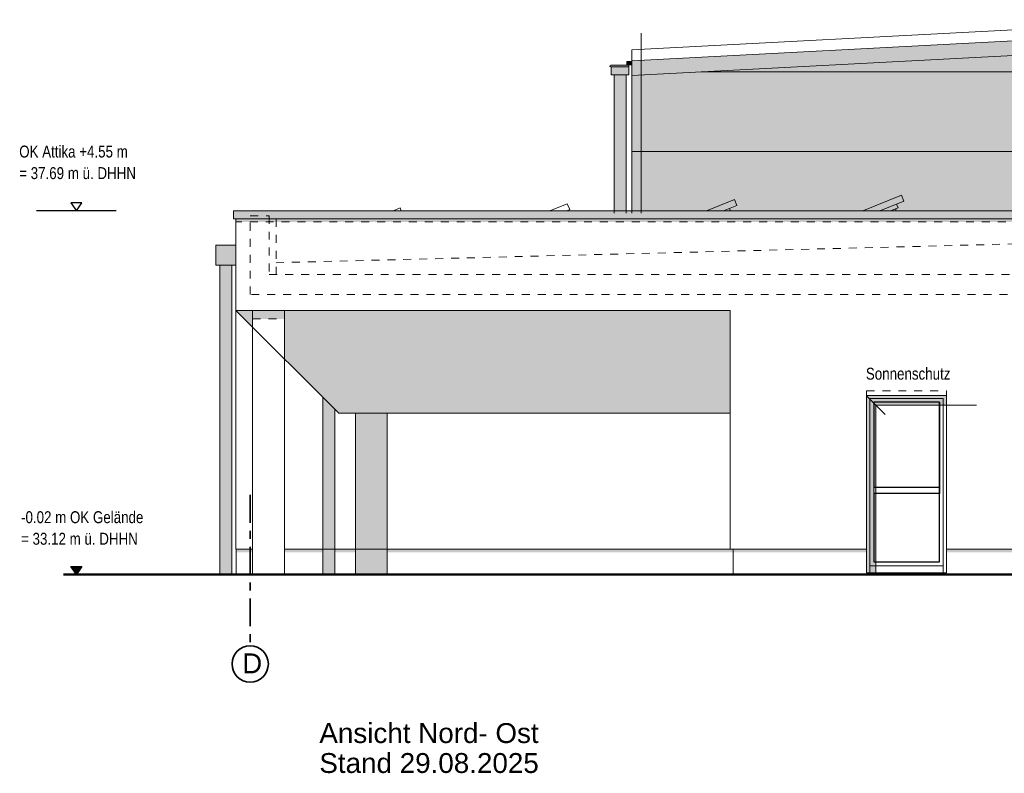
# Model space of a CAD drawing. Header units: metres. Extents: x 1169 to 1496, y -112 to 50.
# Tile 206 of 256: x 1385 to 1397, y 40 to 50. Entities that reach past the tile are written whole.
import ezdxf

# ---------------------------------------------------------------- set-up
doc = ezdxf.new("R2010")
doc.units = ezdxf.units.M
doc.header["$XCLIPFRAME"] = 2
for name, pattern in [('AUSGEZOGEN', [0]), ('PUNKT2_S9', [0.0015, 0, -0.0015]), ('STRICHPUNKT2_S5', [0.5, 0.35, -0.05, 0.05, -0.05]), ('VERDECKT2_S2', [0.15, 0.1, -0.05])]:
    doc.linetypes.add(name, pattern=pattern)
for name, color, linetype, lineweight in [('XR$2$Achsen', 4, 'AUSGEZOGEN', 13), ('XR$2$Allgemein', 4, 'AUSGEZOGEN', 13), ('XR$2$Ansicht', 1, 'AUSGEZOGEN', 50), ('XR$2$Beschriften', 4, 'AUSGEZOGEN', 13), ('XR$2$Filling', 4, 'AUSGEZOGEN', 13), ('XR$2$Maßlinie 1_50', 7, 'AUSGEZOGEN', 25), ('XR$2$STANDARD_1', 7, 'AUSGEZOGEN', 25), ('XR$2$Text 1_100', 3, 'AUSGEZOGEN', 18), ('XR$2$Türen', 3, 'AUSGEZOGEN', 18), ('XR$2$Wand', 1, 'AUSGEZOGEN', 50), ('XR$2$Wegeflächen', 4, 'AUSGEZOGEN', 13), ('XR$3$Design', 4, 'AUSGEZOGEN', 13), ('XR$3$Filling', 4, 'AUSGEZOGEN', 13), ('XR$3$Muster', 4, 'AUSGEZOGEN', 13), ('XR$3$STANDARD_1', 7, 'AUSGEZOGEN', 25), ('XR$4$Ansicht', 1, 'AUSGEZOGEN', 50), ('XR$4$Muster', 4, 'AUSGEZOGEN', 13), ('XR$4$STANDARD_1', 7, 'AUSGEZOGEN', 25)]:
    doc.layers.add(name, color=color, linetype=linetype, lineweight=lineweight)
doc.styles.add('ARIAL', font='arial.ttf')
picture_1 = doc.add_image_def('image1.tif', size_in_pixel=(512, 512))

# ---------------------------------------------------------------- blocks, each defined once
blk = doc.blocks.new('NSY145')
at = {"color": 0, "linetype": 'ByBlock', "lineweight": -2}
for p, q in [((-0.035, 0.05), (0, 0.05)), ((0, 0), (-0.035, 0.05)), ((0.0302, 0.0475), (-0.0302, 0.0475)), ((-0.0302, 0.0475), (0, 0.0044)), ((-0.0254, 0.045), (0, 0.045)), ((0, 0.0087), (-0.0254, 0.045)), ((0.0206, 0.0425), (-0.0206, 0.0425)), ((-0.0206, 0.0425), (0, 0.0131)), ((-0.0159, 0.04), (0, 0.04)), ((0, 0.0174), (-0.0159, 0.04)), ((0.011, 0.0375), (-0.011, 0.0375)), ((-0.011, 0.0375), (0, 0.0218)), ((-0.0063, 0.035), (0, 0.035)), ((0, 0.0261), (-0.0063, 0.035)), ((0.0014, 0.0325), (-0.0014, 0.0325)), ((-0.0014, 0.0325), (0, 0.0305)), ((0, 0.05), (0.035, 0.05)), ((0.035, 0.05), (0, 0)), ((0, 0.0044), (0.0302, 0.0475)), ((0, 0.045), (0.0254, 0.045)), ((0.0254, 0.045), (0, 0.0087)), ((0, 0.0131), (0.0206, 0.0425)), ((0, 0.04), (0.0159, 0.04)), ((0.0159, 0.04), (0, 0.0174)), ((0, 0.0218), (0.011, 0.0375)), ((0, 0.035), (0.0063, 0.035)), ((0.0063, 0.035), (0, 0.0261)), ((0, 0.0305), (0.0014, 0.0325))]:
    blk.add_line(p, q, dxfattribs=at)
blk = doc.blocks.new('NSY144')
at = {"color": 0, "linetype": 'ByBlock', "lineweight": -2}
for p, q in [((0.035, 0.05), (-0.035, 0.05)), ((-0.035, 0.05), (0, 0)), ((0, 0), (0.035, 0.05))]:
    blk.add_line(p, q, dxfattribs=at)

msp = doc.modelspace()

# ---------------------------------------------------------------- hatches: boundary and pattern name
at = {"layer": 'XR$3$Filling', "linetype": 'AUSGEZOGEN', "lineweight": 13, "transparency": 33554687}
h = msp.add_hatch(dxfattribs=at)
h.set_pattern_fill('MUSTER', color=52, scale=0.075, angle=90, style=0, pattern_type=2)
h.set_pattern_definition([(90, (-0.15, 0.15), (-0.075, 0.075), [0.075, -0.075]), (180, (-0.15, 0.15), (-0.075, -0.075), [0.075, -0.075])])
h.paths.add_polyline_path([(1399.5888, 49.4651), (1392.3188, 49.0856), (1392.3188, 47.3538), (1406.8588, 47.3837), (1406.8588, 49.0856)], flags=0)
msp.add_hatch(color=250, dxfattribs=at).paths.add_polyline_path([(1387.3438, 47.2436), (1407.8188, 47.2438), (1407.8188, 47.2838), (1387.3438, 47.2836)])
at = {"layer": 'XR$3$Muster', "linetype": 'AUSGEZOGEN', "lineweight": 13, "transparency": 33554687}
h = msp.add_hatch(color=7, dxfattribs=at)
h.set_gradient(color1=(199, 199, 199), color2=(48, 48, 48), one_color=1, name='INVCYLINDER')
h.paths.add_polyline_path([(1392.0972, 47.3538), (1392.2472, 47.3538), (1392.2472, 49.0939), (1392.0972, 49.0939)], flags=0)
for color, points in [(9, [(1387.3138, 47.2838), (1407.8488, 47.2838), (1407.8488, 47.3838), (1387.3138, 47.3838)]), (252, [(1387.0938, 46.7003), (1387.3438, 46.7003), (1387.3438, 46.9503), (1387.0938, 46.9503)])]:
    msp.add_hatch(color=color, dxfattribs=at).paths.add_polyline_path(points)
h = msp.add_hatch(color=7, dxfattribs=at)
h.set_gradient(color1=(199, 199, 199), color2=(48, 48, 48), one_color=1, name='INVCYLINDER')
h.paths.add_polyline_path([(1387.1438, 42.8111), (1387.2938, 42.8111), (1387.2938, 46.7003), (1387.1438, 46.7003)], flags=0)
at = {"layer": 'XR$3$STANDARD_1', "linetype": 'AUSGEZOGEN', "lineweight": 13, "transparency": 33554687}
for points in [[(1392.3188, 49.0856), (1399.5888, 49.4651), (1406.8588, 49.0856), (1406.8588, 49.271), (1399.6211, 49.6498), (1399.5564, 49.6498), (1392.3188, 49.2709)], [(1392.2584, 49.2144), (1392.3188, 49.2144), (1392.3188, 49.264), (1392.2584, 49.2609)]]:
    msp.add_hatch(color=9, dxfattribs=at).paths.add_polyline_path(points)
for points in [[(1392.0566, 49.1934), (1392.0568, 49.1936), (1392.0569, 49.1936), (1392.0568, 49.1936), (1392.0572, 49.1941), (1392.057, 49.1939), (1392.0568, 49.1938), (1392.0566, 49.1936), (1392.0564, 49.1935), (1392.0545, 49.1934), (1392.0537, 49.1934), (1392.053, 49.1934), (1392.0524, 49.1935), (1392.0518, 49.1936), (1392.0512, 49.1938), (1392.0506, 49.194), (1392.05, 49.1943), (1392.0494, 49.1945), (1392.0488, 49.1948), (1392.0483, 49.1951), (1392.0478, 49.1955), (1392.0473, 49.1959), (1392.0468, 49.1964), (1392.0464, 49.1968), (1392.046, 49.1973), (1392.0456, 49.1978), (1392.0452, 49.1984), (1392.0449, 49.1989), (1392.0446, 49.1995), (1392.0444, 49.2), (1392.0442, 49.2007), (1392.044, 49.2012), (1392.0438, 49.2019), (1392.0437, 49.2025), (1392.0437, 49.2032), (1392.0436, 49.2038), (1392.0437, 49.2044), (1392.0437, 49.205), (1392.0438, 49.2057), (1392.0439, 49.2063), (1392.0441, 49.2069), (1392.0443, 49.2075), (1392.0446, 49.2081), (1392.0448, 49.2087), (1392.0451, 49.2093), (1392.0454, 49.2098), (1392.0459, 49.2103), (1392.0462, 49.2108), (1392.0467, 49.2113), (1392.0471, 49.2117), (1392.0476, 49.2121), (1392.0481, 49.2125), (1392.0487, 49.2129), (1392.0492, 49.2132), (1392.0498, 49.2135), (1392.0503, 49.2137), (1392.051, 49.2139), (1392.0516, 49.2141), (1392.0523, 49.2142), (1392.0528, 49.2143), (1392.0536, 49.2144), (1392.0541, 49.2144), (1392.0553, 49.2143), (1392.0566, 49.2141), (1392.0578, 49.2138), (1392.0563, 49.2144), (1392.2825, 49.2144), (1392.2825, 49.0939), (1392.062, 49.0939), (1392.062, 49.1934)], [(1392.0564, 49.1935), (1392.0564, 49.1935), (1392.0568, 49.1936), (1392.0568, 49.1936), (1392.0561, 49.1934)]]:
    msp.add_hatch(color=9, dxfattribs=at).paths.add_polyline_path(points, flags=16)
at = {"layer": 'XR$4$Muster', "linetype": 'AUSGEZOGEN', "lineweight": 13, "transparency": 33554687}
for points in [[(1396.2738, 44.9397), (1396.2738, 45.0611), (1395.2688, 45.0611), (1395.2688, 42.8311), (1395.3862, 42.8311), (1395.3862, 44.9397)], [(1387.3488, 43.091), (1387.5545, 43.091), (1387.5545, 43.131), (1387.3488, 43.131)], [(1387.9545, 43.091), (1395.2688, 43.091), (1395.2688, 43.131), (1387.9545, 43.131)], [(1405.3938, 43.091), (1405.3938, 43.131), (1396.2738, 43.131), (1396.2738, 43.091)]]:
    msp.add_hatch(color=250, dxfattribs=at).paths.add_polyline_path(points)
at = {"layer": 'XR$4$STANDARD_1', "linetype": 'AUSGEZOGEN', "lineweight": 50, "transparency": 33554687}
msp.add_hatch(color=250, dxfattribs=at).paths.add_polyline_path([(1388.6367, 44.8383), (1388.8473, 44.8383), (1388.8473, 42.8111), (1389.2473, 42.8111), (1389.2473, 44.8383), (1393.5545, 44.8383), (1393.5545, 46.1311), (1387.3438, 46.1311), (1387.5545, 45.9204), (1387.5545, 46.0244), (1387.9545, 46.0244), (1387.9545, 45.5204), (1388.4367, 45.0383), (1388.4367, 42.8111), (1388.5867, 42.8111), (1388.5867, 44.8883)])

# ---------------------------------------------------------------- linework, layer by layer
at = {"layer": 'XR$2$Achsen', "color": 35, "linetype": 'STRICHPUNKT2_S5', "lineweight": 35, "transparency": 33554687}
msp.add_line((1387.5238, 43.8111), (1387.5238, 41.9147), dxfattribs=at)
at = {"layer": 'XR$2$Achsen', "color": 35, "linetype": 'AUSGEZOGEN', "lineweight": 35, "transparency": 33554687}
msp.add_circle((1387.5238, 41.6864), 0.2282, dxfattribs=at)
at = {"layer": 'XR$2$Allgemein', "color": 4, "linetype": 'AUSGEZOGEN', "lineweight": 13, "transparency": 33554687}
for p, q in [((1393.2564, 47.3838), (1393.6086, 47.5261)), ((1393.6086, 47.5261), (1393.6386, 47.4519)), ((1395.2241, 47.3838), (1395.7086, 47.5795)), ((1395.7086, 47.5795), (1395.7386, 47.5054)), ((1389.321, 47.3838), (1389.4086, 47.4192)), ((1389.4086, 47.4192), (1389.4229, 47.3838)), ((1391.2887, 47.3838), (1391.5086, 47.4726)), ((1391.5386, 47.3985), (1391.5023, 47.3838)), ((1391.5086, 47.4726), (1391.5386, 47.3985)), ((1393.6386, 47.4519), (1393.47, 47.3838)), ((1393.5459, 47.4145), (1393.5583, 47.3838)), ((1395.7386, 47.5054), (1395.4377, 47.3838)), ((1395.6646, 47.4215), (1395.5712, 47.3838)), ((1395.5852, 47.3895), (1395.5852, 47.3838)), ((1395.6352, 47.4097), (1395.6352, 47.3838)), ((1395.6459, 47.4679), (1395.6646, 47.4215)), ((1387.3438, 46.1311), (1393.5545, 46.1311)), ((1387.5545, 42.8111), (1387.5545, 46.1311)), ((1387.9545, 42.8111), (1387.9545, 46.1311)), ((1393.5545, 46.1311), (1393.5545, 43.131))]:
    msp.add_line(p, q, dxfattribs=at)
at = {"layer": 'XR$2$Ansicht', "color": 4, "linetype": 'AUSGEZOGEN', "lineweight": 13, "transparency": 33554687}
for p, q in [((1392.3188, 49.2709), (1399.5887, 49.6515)), ((1392.3188, 49.0856), (1399.5888, 49.4651)), ((1392.2584, 49.2609), (1392.3188, 49.264)), ((1392.2584, 49.2144), (1392.2584, 49.2609)), ((1392.3188, 47.3538), (1392.3188, 49.2709)), ((1392.0541, 49.2144), (1392.2825, 49.2144)), ((1392.0559, 49.1934), (1392.2825, 49.1934)), ((1392.062, 49.1958), (1392.062, 49.0939)), ((1392.2825, 49.0939), (1392.2825, 49.2144)), ((1392.062, 49.0939), (1392.2825, 49.0939)), ((1392.0972, 49.0939), (1392.0972, 47.3538)), ((1392.2472, 49.0939), (1392.2472, 47.3538)), ((1392.3185, 48.1311), (1406.8585, 48.1311)), ((1387.3138, 47.2838), (1387.3138, 47.3838)), ((1387.3138, 47.3838), (1407.8488, 47.3838)), ((1407.8488, 47.2838), (1387.3138, 47.2838)), ((1387.3438, 47.2836), (1387.3438, 43.131)), ((1387.3438, 46.9503), (1387.0938, 46.9503)), ((1387.0938, 46.9503), (1387.0938, 46.7003)), ((1387.3438, 46.7003), (1387.0938, 46.7003)), ((1387.1438, 46.7003), (1387.1438, 42.8111)), ((1387.2938, 46.7003), (1387.2938, 42.8111)), ((1395.2688, 42.8311), (1395.2688, 45.0611)), ((1396.2738, 45.0611), (1396.2738, 42.8311)), ((1395.3088, 45.0261), (1396.2338, 45.0261)), ((1395.3088, 42.8311), (1395.3088, 45.0261)), ((1396.2338, 45.0261), (1396.2338, 42.8311)), ((1395.3588, 43.9111), (1396.1838, 43.9111)), ((1396.1838, 43.8311), (1395.3588, 43.8311)), ((1387.3438, 43.131), (1387.5545, 43.131)), ((1387.3488, 43.131), (1387.3488, 42.8111)), ((1387.9545, 43.131), (1395.2688, 43.131)), ((1393.5945, 43.131), (1393.5945, 42.8111)), ((1396.2738, 43.131), (1405.3938, 43.131)), ((1395.2688, 42.8311), (1396.2738, 42.8311)), ((1395.2688, 42.8311), (1396.2738, 42.8311)), ((1395.3088, 42.9211), (1396.2338, 42.9211))]:
    msp.add_line(p, q, dxfattribs=at)
at = {"layer": 'XR$2$Ansicht', "color": 35, "linetype": 'AUSGEZOGEN', "lineweight": 13, "transparency": 33554687}
msp.add_line((1392.4388, 47.3536), (1392.4388, 49.6162), dxfattribs=at)
at = {"layer": 'XR$2$Ansicht', "color": 4, "linetype": 'VERDECKT2_S2', "lineweight": 13, "transparency": 33554687}
msp.add_line((1395.2688, 45.1211), (1396.2738, 45.1211), dxfattribs=at)
at = {"layer": 'XR$2$Ansicht', "color": 4, "linetype": 'AUSGEZOGEN', "lineweight": 13, "transparency": 33554687}
msp.add_lwpolyline([(1395.3588, 44.9761), (1396.1838, 44.9761), (1396.1838, 42.9711), (1395.3588, 42.9711), (1395.3588, 44.9761)], close=True, dxfattribs=at)
msp.add_arc((1392.0542, 49.2039), 0.0105, 90.43226, 270, dxfattribs=at)
at = {"layer": 'XR$2$Filling', "color": 52, "linetype": 'AUSGEZOGEN', "lineweight": 13, "transparency": 33554687}
for p, q in [((1392.3188, 49.4061), (1399.5887, 49.7867)), ((1392.3188, 49.2709), (1392.3188, 49.4061))]:
    msp.add_line(p, q, dxfattribs=at)
at = {"layer": 'XR$2$Maßlinie 1_50', "color": 7, "linetype": 'AUSGEZOGEN', "lineweight": 25, "transparency": 33554687}
msp.add_line((1385.8395, 47.3838), (1384.8395, 47.3838), dxfattribs=at)
at = {"layer": 'XR$2$Türen', "color": 4, "linetype": 'AUSGEZOGEN', "lineweight": 13, "transparency": 33554687}
msp.add_line((1393.1903, 49.1311), (1405.9873, 49.1311), dxfattribs=at)
at = {"layer": 'XR$2$Türen', "color": 3, "linetype": 'AUSGEZOGEN', "lineweight": 13, "transparency": 33554687}
for p, q in [((1395.2688, 45.0611), (1395.2688, 45.1211)), ((1396.2738, 45.0611), (1395.2688, 45.0611)), ((1396.2738, 45.0611), (1396.2738, 45.1211))]:
    msp.add_line(p, q, dxfattribs=at)
at = {"layer": 'XR$2$Wand', "color": 52, "linetype": 'PUNKT2_S9', "lineweight": 13, "transparency": 33554687}
for p, q in [((1387.5238, 46.3311), (1387.5238, 47.3211)), ((1387.5238, 47.3211), (1387.7638, 47.3211)), ((1387.7638, 47.3211), (1387.7638, 46.5814)), ((1387.8488, 46.5814), (1387.8488, 47.3056)), ((1387.8488, 46.7311), (1397.5857, 46.9789)), ((1387.7638, 46.5814), (1407.4075, 46.5814)), ((1407.6388, 46.3311), (1387.5238, 46.3311))]:
    msp.add_line(p, q, dxfattribs=at)
at = {"layer": 'XR$2$Wegeflächen', "color": 1, "linetype": 'AUSGEZOGEN', "lineweight": 50, "transparency": 33554687}
msp.add_line((1410.4868, 42.8111), (1385.1792, 42.8111), dxfattribs=at)
at = {"layer": 'XR$3$Muster', "color": 35, "linetype": 'PUNKT2_S9', "lineweight": 13, "transparency": 33554687}
msp.add_line((1407.8188, 47.2438), (1387.3438, 47.2436), dxfattribs=at)
at = {"layer": 'XR$4$Ansicht', "color": 35, "linetype": 'AUSGEZOGEN', "lineweight": 13, "transparency": 33554687}
for p, q in [((1387.3438, 46.1311), (1388.6367, 44.8383)), ((1388.4367, 45.0383), (1388.4367, 42.8111)), ((1395.2688, 45.0571), (1395.5036, 44.8223)), ((1395.3862, 44.9397), (1396.6488, 44.9397)), ((1395.3862, 44.9397), (1395.3862, 42.8311)), ((1388.5867, 44.8883), (1388.5867, 42.8111)), ((1393.5545, 44.8383), (1388.6367, 44.8383)), ((1388.8473, 42.8111), (1388.8473, 44.8383)), ((1389.2473, 42.8111), (1389.2473, 44.8383))]:
    msp.add_line(p, q, dxfattribs=at)
at = {"layer": 'XR$4$Ansicht', "color": 7, "linetype": 'PUNKT2_S9', "lineweight": 13, "transparency": 33554687}
msp.add_line((1387.5545, 46.0244), (1387.9545, 46.0244), dxfattribs=at)

# ---------------------------------------------------------------- block references
at = {"layer": 'XR$2$Beschriften', "color": 3, "lineweight": 25, "transparency": 33554687, "xscale": 1.999999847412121, "yscale": 1.999999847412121, "zscale": 1.999999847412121}
msp.add_blockref('NSY145', (1385.3395, 42.8111), dxfattribs=at)
at = {"layer": 'XR$2$Maßlinie 1_50', "color": 7, "linetype": 'AUSGEZOGEN', "lineweight": 25, "transparency": 33554687, "xscale": 1.999999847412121, "yscale": 1.999999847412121, "zscale": 1.999999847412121}
msp.add_blockref('NSY144', (1385.3395, 47.3838), dxfattribs=at)

# ---------------------------------------------------------------- texts
at = {"layer": 'XR$2$Achsen', "color": 35, "linetype": 'AUSGEZOGEN', "lineweight": 35, "transparency": 33554687, "insert": (1387.4248, 41.5694), "char_height": 0.25, "width": 0.378393, "attachment_point": 7, "style": 'ARIAL'}
msp.add_mtext('\\W0.99;D', dxfattribs=at)
at = {"layer": 'XR$2$STANDARD_1', "color": 4, "linetype": 'AUSGEZOGEN', "lineweight": 25, "transparency": 33554687, "insert": (1388.3931, 40.9428), "char_height": 0.25, "width": 2.89606, "attachment_point": 1, "line_spacing_factor": 0.903614, "style": 'ARIAL'}
msp.add_mtext('\\A1;{\\fArial|i0|b0;\\H0.250000;\\W1.000000;\\C4;Ansicht Nord- Ost}\\P{\\fArial|i0|b0;\\H0.250000;\\W1.000000;\\C4;Stand 29.08.2025}\\P', dxfattribs=at)
at = {"layer": 'XR$2$Text 1_100', "color": 7, "linetype": 'AUSGEZOGEN', "lineweight": 25, "transparency": 33554687, "insert": (1384.6214, 48.2037), "char_height": 0.15, "width": 1.532012, "attachment_point": 1, "line_spacing_factor": 1.084337, "style": 'ARIAL'}
msp.add_mtext('\\A1;{\\fArial|i0|b0;\\H0.150000;\\W0.800000;\\C7;OK Attika +4.55 m}\\P{\\fArial|i0|b0;\\H0.150000;\\W0.800000;\\C7;= 37.69 m ü. DHHN}\\P', dxfattribs=at)
at = {"layer": 'XR$2$Text 1_100', "color": 7, "linetype": 'AUSGEZOGEN', "lineweight": 25, "transparency": 33554687, "insert": (1395.2607, 45.2588), "char_height": 0.15, "width": 1.128271, "attachment_point": 7, "style": 'ARIAL'}
msp.add_mtext('\\W0.80;Sonnenschutz', dxfattribs=at)
at = {"layer": 'XR$2$Text 1_100', "color": 3, "linetype": 'AUSGEZOGEN', "lineweight": 25, "transparency": 33554687, "insert": (1384.6447, 43.6069), "char_height": 0.15, "width": 1.602159, "attachment_point": 1, "line_spacing_factor": 1.084337, "style": 'ARIAL'}
msp.add_mtext('\\A1;{\\fArial|i0|b0;\\H0.150000;\\W0.800000;\\C3;-0.02 m OK Gelände}\\P{\\fArial|i0|b0;\\H0.150000;\\W0.800000;\\C3;= 33.12 m ü. DHHN}\\P', dxfattribs=at)

# ---------------------------------------------------------------- pictures from other files: only their frames are drawn
at = {"layer": 'XR$3$Design', "color": 7, "linetype": 'AUSGEZOGEN', "lineweight": 25, "transparency": 33554687}
image = msp.add_image(picture_1, insert=(1395.3588, 42.9711), size_in_units=(0.825, 2.005), dxfattribs=at)
image.set_boundary_path([(511.5, 291.89), (-0.5, 291.89), (-0.5, 511.5), (511.5, 511.5), (511.5, 291.89), (511.5, -0.5), (-0.5, -0.5), (-0.5, 271.46), (511.5, 271.46), (511.5, -0.5), (511.5, 291.89)])

doc.saveas('drawing.dxf')
